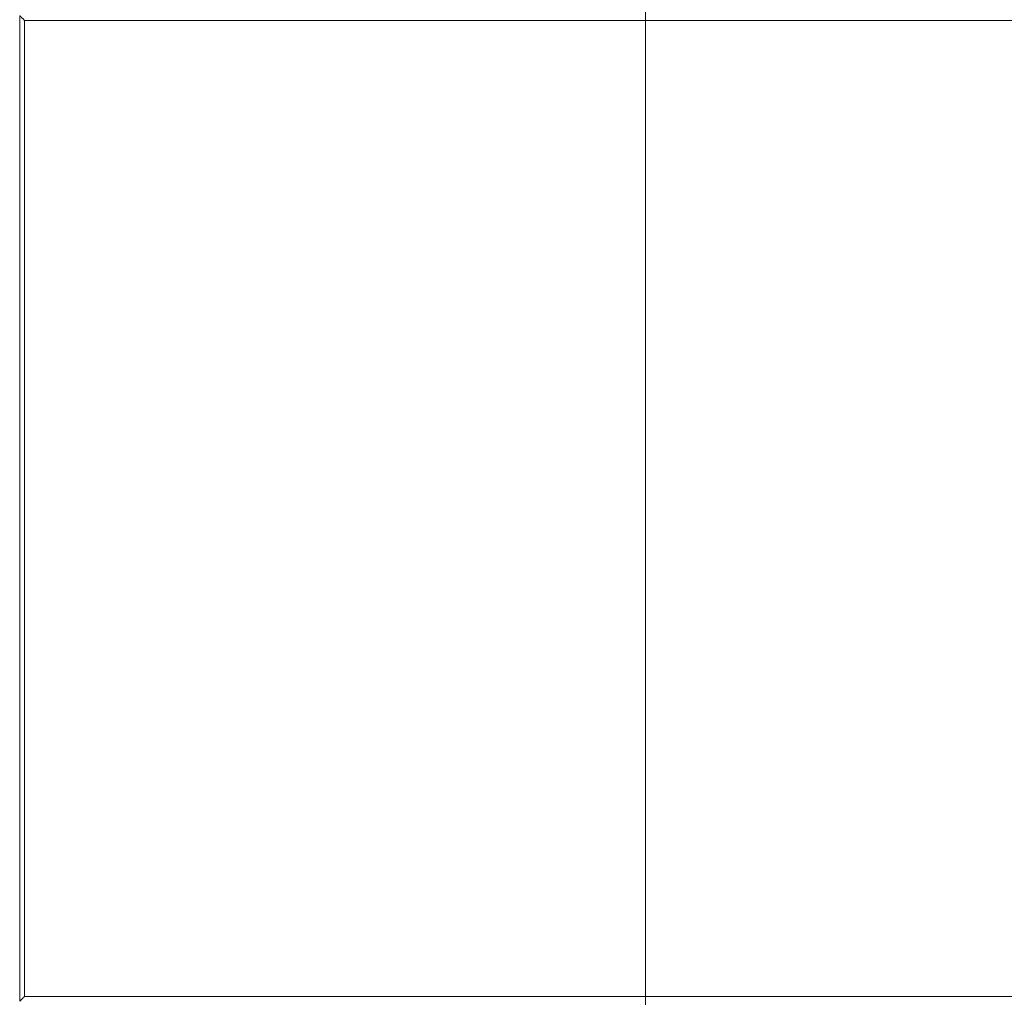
# Model space of a CAD drawing. Header units: metres. Extents: x 2.9 to 42.3, y -72.9 to -49.3.
# Tile 5 of 256: x 5.635 to 6.234, y -70.226 to -69.631. Entities that reach past the tile are written whole.
import ezdxf

# ---------------------------------------------------------------- set-up
doc = ezdxf.new("R2010")
doc.units = ezdxf.units.M
doc.layers.add('G-ANNO-SYMB', color=7, linetype='Continuous', lineweight=9)
doc.layers.add('I-FURN', color=7, linetype='Continuous', lineweight=18)

# ---------------------------------------------------------------- blocks, each defined once
blk = doc.blocks.new('FDE_CJU03_ConjuntoUsoMúltiplo_1mesa4cadeiras - CJU03_ConjuntoUsoMúltiplo_01mesa04cadeiras-V8-2PAV')
at = {"layer": 'I-FURN', "color": 253, "true_color": 0xaaaaaa}
for p, q in [((-0.297, -0.597), (-0.297, 0.597)), ((-0.297, 0.597), (-0.297, -0.597)), ((0.297, 0.19194), (0.297, -0.597)), ((0.297, -0.597), (0.297, 0.19194)), ((0.297, -0.597), (-0.297, -0.597)), ((0.297, -0.597), (-0.297, -0.597)), ((-0.3, -0.6), (0.3, -0.6))]:
    blk.add_line(p, q, dxfattribs=at)
for points in [[(-0.3, -0.6), (-0.3, -0.6), (-0.29995, -0.59995), (-0.29978, -0.59978), (-0.29961, -0.59961), (-0.29942, -0.59942), (-0.29926, -0.59926), (-0.29908, -0.59908), (-0.29883, -0.59883), (-0.29856, -0.59856), (-0.29833, -0.59833), (-0.29809, -0.59809), (-0.29765, -0.59765), (-0.29726, -0.59727), (-0.297, -0.597)], [(0.3, -0.6), (0.3, -0.6), (0.29995, -0.59995), (0.29978, -0.59978), (0.29961, -0.59961), (0.29942, -0.59942), (0.29926, -0.59926), (0.29908, -0.59908), (0.29883, -0.59883), (0.29856, -0.59856), (0.29833, -0.59833), (0.29809, -0.59809), (0.29765, -0.59765), (0.29727, -0.59726), (0.297, -0.597)]]:
    blk.add_open_spline(points, degree=3, knots=[0, 0, 0, 0, 0.166667, 0.25, 0.333333, 0.416667, 0.458333, 0.5, 0.583333, 0.666667, 0.708333, 0.75, 0.833333, 1, 1, 1, 1], dxfattribs=at)
blk = doc.blocks.new('4 GRE - ESCOLA DE CINEMA E AUDIOVISUAL CINE REX R07_rvt-1-2PAV')
at = {"layer": 'I-FURN', "color": 253, "lineweight": 18, "true_color": 0xaaaaaa, "rotation": 270.0000000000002}
blk.add_blockref('FDE_CJU03_ConjuntoUsoMúltiplo_1mesa4cadeiras - CJU03_ConjuntoUsoMúltiplo_01mesa04cadeiras-V8-2PAV', (6.23499, -69.92822), dxfattribs=at)

msp = doc.modelspace()

# ---------------------------------------------------------------- linework, layer by layer
at = {"layer": 'G-ANNO-SYMB'}
msp.add_line((6.01577, -50.45607), (6.01577, -72.71601), dxfattribs=at)

# ---------------------------------------------------------------- block references
at = {"lineweight": 5}
msp.add_blockref('4 GRE - ESCOLA DE CINEMA E AUDIOVISUAL CINE REX R07_rvt-1-2PAV', (0, 0), dxfattribs=at)

doc.saveas('drawing.dxf')
